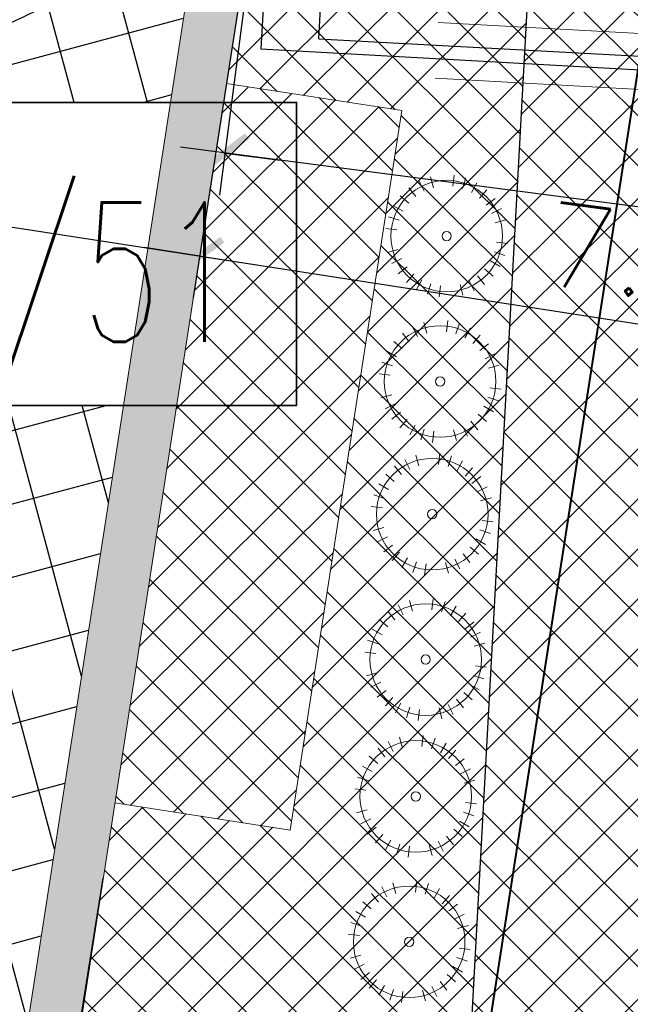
# Model space of a CAD drawing. Header units: metres. Extents: x 5515420 to 5516573, y 5683131 to 5683463.
# Tile 54 of 94: x 5516070.84 to 5516076.31, y 5683301.27 to 5683310.11. Entities that reach past the tile are written whole.
import ezdxf
from ezdxf import colors
from ezdxf.entities.mleader import LeaderData, LeaderLine
from ezdxf.enums import TextEntityAlignment as Align
from ezdxf.lldxf.tags import DXFTag
from ezdxf.math import Vec2, Vec3

# ---------------------------------------------------------------- set-up
doc = ezdxf.new("R2010")
doc.units = ezdxf.units.M
doc.linetypes.add('L_0_07', pattern=[2.25, 0.75, -0.5, 0, -0.5, 0, -0.5])
doc.layers.get('0').update_dxf_attribs({"linetype": 'CONTINUOUS', "lineweight": 18, "true_color": 0x000000})
doc.layers.get('Defpoints').update_dxf_attribs({"linetype": 'CONTINUOUS'})
for name, color, linetype in [('--EL_0', 240, 'CONTINUOUS'), ('--EL_KALBE_Nn', 240, '--LINIA_nN'), ('--EL_LEGENDA', 240, 'CONTINUOUS'), ('--EL_projektowane', 240, 'CONTINUOUS'), ('A-Budynek', 170, 'CONTINUOUS'), ('A-Budynek szraf', 170, 'CONTINUOUS'), ('A-Chodniki', 230, 'CONTINUOUS'), ('A-Nasadzenia', 7, 'CONTINUOUS'), ('A-Nawierzchnie', 41, 'CONTINUOUS'), ('A-Plac-Zabaw', 81, 'CONTINUOUS')]:
    doc.layers.add(name, color=color, linetype=linetype)
doc.layers.add('D-WYMIARY', color=7, linetype='CONTINUOUS', lineweight=15)
doc.layers.add('RR_gaz', color=40, linetype='CONTINUOUS', lineweight=40)
doc.layers.add('pzp', color=7, linetype='L_0_07', lineweight=35, true_color=0xd200d2)
doc.layers.get('0').off()
doc.styles.add('CP_ATTR', font='romans.shx', dxfattribs={"bigfont": '@extfont2.shx'})
doc.styles.get("Standard").update_dxf_attribs({"font": 'simplex.shx'})
tags = doc.linetypes.add('--LINIA_nN', pattern='A,0.5,-0.2,["nN",Standard,S=0.1,R=0,X=-0.1,Y=-0.05],-0.25', length=0.95).pattern_tags.tags
tags[6] = DXFTag(74, 10)
doc.dimstyles.get("Standard").update_dxf_attribs({"dimtxt": 0.18, "dimasz": 0.18, "dimexe": 0.18, "dimexo": 0.0625, "dimgap": 0.09, "dimtad": 0, "dimtih": 1, "dimtoh": 1, "dimdec": 4, "dimzin": 0, "dimdsep": 46, "dimtxsty": 'Standard', "dimcen": 0.09, "dimadec": 0, "dimazin": 0, "dimtfac": 1, "dimtdec": 4, "dimtofl": 0, "dimtmove": 0, "dimatfit": 3, "dimfxl": 1, "dimtolj": 1, "dimtzin": 0, "dimarcsym": 0})
pattern_1 = [(45, (0, 0), (-0.2245064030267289, 0.2245064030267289), []), (135, (0, 0), (-0.2245064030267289, -0.2245064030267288), [])]

# ---------------------------------------------------------------- blocks, each defined once
blk = doc.blocks.new('_ARCHTICK')
at = {"color": 0, "linetype": 'ByBlock', "lineweight": -2}
blk.add_line((0, 0), (-1, 0), dxfattribs=at)
blk.add_solid([(0.397747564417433, 0.3093592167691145), (0.3093592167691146, 0.397747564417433), (-0.3093592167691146, -0.397747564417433), (-0.397747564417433, -0.3093592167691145)], dxfattribs=at)
blk = doc.blocks.new('*D711')
at = {"layer": 'D-WYMIARY', "color": 14, "lineweight": -2}
for p, q in [((5516046.898735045, 5683315.945821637), (5516046.235063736, 5683311.666743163)), ((5516045.898030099, 5683312.103559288), (5516072.845841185, 5683307.924040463)), ((5516073.055997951, 5683311.888914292), (5516072.392326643, 5683307.609835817))]:
    blk.add_line(p, q, dxfattribs=at)
at = {"layer": 'Defpoints', "color": 0}
for p in [(5516046.954293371, 5683316.304038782), (5516073.111556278, 5683312.247131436), (5516072.450567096, 5683307.985346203)]:
    blk.add_point(p, dxfattribs=at)
at = {"layer": 'D-WYMIARY', "color": 14, "lineweight": -2, "xscale": 0.5, "yscale": 0.5, "zscale": 0.5}
for p, rotation in [((5516046.293304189, 5683312.042253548), 171.1838518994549), ((5516072.450567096, 5683307.985346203), 351.1838518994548)]:
    blk.add_blockref('_ARCHTICK', p, dxfattribs=dict(at, rotation=rotation))
at = {"layer": 'D-WYMIARY', "color": 50, "linetype": 'ByBlock', "insert": (5516059.306798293, 5683309.593821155), "char_height": 0.75, "attachment_point": 5, "rotation": 351.18385189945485}
blk.add_mtext('\\A1;26.5', dxfattribs=at)
blk = doc.blocks.new('*D712')
at = {"layer": 'D-WYMIARY', "color": 14, "lineweight": -2}
for p, q in [((5516073.055997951, 5683311.888914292), (5516072.392326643, 5683307.609835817)), ((5516072.055293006, 5683308.046651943), (5516090.982079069, 5683305.1111683)), ((5516090.532606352, 5683304.823023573), (5516090.528564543, 5683304.796963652))]:
    blk.add_line(p, q, dxfattribs=at)
at = {"layer": 'Defpoints', "color": 0}
for p in [(5516073.111556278, 5683312.247131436), (5516090.586804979, 5683305.17247404), (5516090.588164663, 5683305.18124072)]:
    blk.add_point(p, dxfattribs=at)
at = {"layer": 'D-WYMIARY', "color": 14, "lineweight": -2, "xscale": 0.5, "yscale": 0.5, "zscale": 0.5}
for p, rotation in [((5516072.450567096, 5683307.985346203), 171.1838518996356), ((5516090.586804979, 5683305.17247404), 351.1838518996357)]:
    blk.add_blockref('_ARCHTICK', p, dxfattribs=dict(at, rotation=rotation))
at = {"layer": 'D-WYMIARY', "color": 50, "linetype": 'ByBlock', "insert": (5516081.453548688, 5683306.158931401), "char_height": 0.75, "attachment_point": 5, "rotation": 351.1838518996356}
blk.add_mtext('\\A1;18.4', dxfattribs=at)
blk = doc.blocks.new('*D714')
at = {"layer": 'D-WYMIARY', "color": 14, "lineweight": -2}
for p, q in [((5516071.583479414, 5683302.405881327), (5516071.216403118, 5683300.110673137)), ((5516082.44065796, 5683300.669475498), (5516082.073581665, 5683298.374267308)), ((5516082.528573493, 5683298.686328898), (5516070.881434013, 5683300.549074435))]:
    blk.add_line(p, q, dxfattribs=at)
at = {"layer": 'Defpoints', "color": 0}
for p in [(5516071.640727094, 5683302.763832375), (5516082.497905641, 5683301.027426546), (5516071.27641448, 5683300.485904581)]:
    blk.add_point(p, dxfattribs=at)
at = {"layer": 'D-WYMIARY', "color": 14, "lineweight": -2, "xscale": 0.5, "yscale": 0.5, "zscale": 0.5}
for p, rotation in [((5516071.27641448, 5683300.485904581), 170.9135448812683), ((5516082.133593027, 5683298.749498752), 350.9135448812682)]:
    blk.add_blockref('_ARCHTICK', p, dxfattribs=dict(at, rotation=rotation))
at = {"layer": 'D-WYMIARY', "color": 50, "linetype": 'ByBlock', "insert": (5516076.637885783, 5683299.19803492), "char_height": 0.75, "attachment_point": 5, "rotation": 350.91354488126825}
blk.add_mtext('\\A1;11.0', dxfattribs=at)
blk = doc.blocks.new('*D718')
at = {"layer": 'D-WYMIARY', "color": 14, "lineweight": -2}
for p, q in [((5516073.064636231, 5683311.887680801), (5516072.62665516, 5683308.532343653)), ((5516080.500055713, 5683310.917115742), (5516080.062074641, 5683307.561778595)), ((5516080.507894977, 5683307.886808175), (5516072.279205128, 5683308.960920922))]:
    blk.add_line(p, q, dxfattribs=at)
at = {"layer": 'Defpoints', "color": 0}
for p in [(5516073.111556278, 5683312.247131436), (5516080.546975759, 5683311.276566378), (5516072.675840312, 5683308.909147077)]:
    blk.add_point(p, dxfattribs=at)
at = {"layer": 'D-WYMIARY', "color": 14, "lineweight": -2, "xscale": 0.5, "yscale": 0.5, "zscale": 0.5}
for p, rotation in [((5516072.675840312, 5683308.909147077), 172.5630781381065), ((5516080.111259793, 5683307.938582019), 352.5630781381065)]:
    blk.add_blockref('_ARCHTICK', p, dxfattribs=dict(at, rotation=rotation))
at = {"layer": 'D-WYMIARY', "color": 50, "linetype": 'ByBlock', "insert": (5516076.338540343, 5683308.002439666), "char_height": 0.75, "attachment_point": 5, "rotation": 352.5630781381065}
blk.add_mtext('\\A1;7.5', dxfattribs=at)

msp = doc.modelspace()

# ---------------------------------------------------------------- hatches: boundary and pattern name
at = {"layer": 'A-Budynek', "linetype": 'ByBlock'}
h = msp.add_hatch(color=256, dxfattribs=at)
h.paths.add_polyline_path([(5516047.346706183, 5683315.767557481), (5516072.575074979, 5683311.854718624), (5516069.857698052, 5683294.334194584), (5516044.629329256, 5683298.247033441)], flags=16)
h.paths.add_polyline_path([(5516063.053508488, 5683293.395949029), (5516062.687879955, 5683293.452656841), (5516062.917776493, 5683294.934934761), (5516057.354293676, 5683295.797813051), (5516057.124397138, 5683294.31553513), (5516056.758768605, 5683294.372242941), (5516056.988665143, 5683295.854520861), (5516051.425182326, 5683296.717399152), (5516051.195285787, 5683295.23512123), (5516050.829657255, 5683295.291829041), (5516051.059553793, 5683296.774106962), (5516044.606704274, 5683297.774923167), (5516044.376807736, 5683296.292645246), (5516044.011179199, 5683296.349353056), (5516044.241075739, 5683297.831630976), (5516044.092847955, 5683297.85462063), (5516046.954293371, 5683316.30403878), (5516053.920999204, 5683315.223525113), (5516053.96104948, 5683315.520900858), (5516054.332603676, 5683315.463275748), (5516054.286624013, 5683315.16681788), (5516065.779654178, 5683313.384285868), (5516065.826357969, 5683313.682691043), (5516066.191521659, 5683313.6252744), (5516066.144886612, 5683313.327639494), (5516073.111556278, 5683312.247131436), (5516070.250110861, 5683293.797713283), (5516070.101883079, 5683293.820702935), (5516069.871986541, 5683292.338425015), (5516069.506358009, 5683292.395132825), (5516069.736254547, 5683293.877410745), (5516063.283405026, 5683294.878226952)])
at = {"layer": 'A-Budynek szraf', "linetype": 'ByBlock', "transparency": 33554687}
h = msp.add_hatch(dxfattribs=at)
h.set_pattern_fill('ANSI37', color=256, scale=0.2, angle=59.99999999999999, style=0)
h.set_pattern_definition([(105, (-191.2213894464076, 9.313225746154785e-10), (-0.6133628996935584, -0.1643500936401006), []), (194.9999999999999, (-191.2213894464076, 9.313225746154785e-10), (0.1643500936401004, -0.6133628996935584), [])])
h.paths.add_polyline_path([(5516072.188769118, 5683309.363978), (5516067.782111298, 5683309.363978), (5516067.782111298, 5683306.64545265), (5516071.767134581, 5683306.645452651), (5516069.857698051, 5683294.334194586), (5516044.629329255, 5683298.247033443), (5516047.346706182, 5683315.767557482), (5516072.575074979, 5683311.854718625)])
h.paths.add_polyline_path([(5516054.454114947, 5683304.922500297), (5516060.695085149, 5683304.922500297), (5516060.695085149, 5683303.164174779), (5516054.454114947, 5683303.164174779)], flags=16)
at = {"layer": 'A-Nawierzchnie', "linetype": 'ByBlock', "true_color": 0xb7e0ab, "transparency": 33554687}
h = msp.add_hatch(dxfattribs=at)
h.set_pattern_fill('ANSI37', color=9, scale=0.1, style=0)
h.set_pattern_definition([(45, (615.2743167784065, 129.3192508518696), (-0.2245064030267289, 0.2245064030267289), []), (135, (615.2743167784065, 129.3192508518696), (-0.2245064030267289, -0.2245064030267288), [])])
h.paths.add_polyline_path([(5516099.6639383, 5683319.509563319), (5516093.18050492, 5683320.492467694, 0.02400827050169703), (5516090.889116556, 5683320.728043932), (5516071.666547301, 5683321.775596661, -0.02484724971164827), (5516069.295594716, 5683322.023371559), (5516062.302756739, 5683323.108692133, -0.3638266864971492), (5516061.032989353, 5683324.559218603), (5516063.231110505, 5683324.230619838), (5516064.490548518, 5683332.646905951), (5516062.29494606, 5683332.975128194), (5516065.4430103, 5683353.379441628, 0.414213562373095), (5516062.9339508, 5683356.800643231), (5516050.08979864, 5683358.776220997, 0.4141947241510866), (5516046.668626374, 5683356.267352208), (5516042.257273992, 5683327.598946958, 0.4142317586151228), (5516044.766305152, 5683324.177561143), (5516053.343595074, 5683322.858275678, -0.02007901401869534), (5516053.579985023, 5683322.812134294), (5516052.668604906, 5683316.935679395), (5516054.150876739, 5683316.705803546), (5516053.920999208, 5683315.223525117), (5516046.954293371, 5683316.304038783), (5516046.53358273, 5683313.591470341), (5516044.962368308, 5683313.835160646), (5516043.961552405, 5683307.382313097), (5516045.532766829, 5683307.138622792), (5516044.092847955, 5683297.854620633), (5516044.241075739, 5683297.831630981), (5516044.011179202, 5683296.349353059), (5516069.871986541, 5683292.33842502), (5516070.101883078, 5683293.820702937), (5516070.250110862, 5683293.797713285), (5516071.690029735, 5683303.081715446), (5516073.26124416, 5683302.838025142), (5516074.262060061, 5683309.290872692), (5516072.690845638, 5683309.534562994), (5516073.111556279, 5683312.247131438), (5516066.144886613, 5683313.327639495), (5516066.374772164, 5683314.809910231), (5516068.140582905, 5683314.536067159), (5516068.712784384, 5683314.452779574), (5516069.444190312, 5683314.361830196), (5516070.42180041, 5683314.267207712), (5516071.256411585, 5683314.210627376), (5516075.58645081, 5683313.974792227), (5516074.85022779, 5683300.465115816), (5516082.256583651, 5683299.380121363), (5516080.796957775, 5683289.416467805), (5516090.875183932, 5683287.94005766), (5516092.610210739, 5683299.78364581), (5516076.426464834, 5683302.154484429), (5516076.852947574, 5683309.980433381), (5516087.948828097, 5683309.370979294), (5516088.305421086, 5683315.861425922), (5516090.617040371, 5683315.735451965, -0.02400827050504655), (5516092.431056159, 5683315.548954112), (5516098.599416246, 5683314.613815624), (5516098.31852322, 5683313.306826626), (5516091.99430035, 5683314.28274265), (5516090.39067605, 5683303.90295513), (5516099.094000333, 5683302.561238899), (5516096.496908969, 5683285.74680292), (5516069.794551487, 5683289.86845434), (5516048.342630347, 5683290.09877717), (5516034.965910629, 5683291.963955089), (5516037.042734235, 5683305.715577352), (5516039.999341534, 5683324.308768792), (5516043.122031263, 5683343.075807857), (5516045.796543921, 5683360.442185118), (5516068.332659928, 5683356.975872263), (5516067.979837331, 5683322.47700484), (5516099.929928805, 5683320.735853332)])
at = {"layer": 'A-Nawierzchnie', "linetype": 'ByBlock', "true_color": 0xf8e4d3, "transparency": 33554687}
h = msp.add_hatch(dxfattribs=at)
h.set_pattern_fill('ANSI37', color=254, scale=0.1, style=0)
h.set_pattern_definition(pattern_1)
h.paths.add_polyline_path([(5516054.150876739, 5683316.705803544), (5516052.668606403, 5683316.935689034), (5516053.580017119, 5683322.812341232, -0.1353740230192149), (5516054.979079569, 5683322.045883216), (5516054.150884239, 5683316.705792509)])
h.paths.add_polyline_path([(5516075.58643011, 5683313.974658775), (5516074.85022779, 5683300.465115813), (5516082.256583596, 5683299.380121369), (5516082.531984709, 5683301.260056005), (5516076.426464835, 5683302.154484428), (5516076.852947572, 5683309.98043338), (5516087.948828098, 5683309.370979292), (5516088.035863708, 5683310.868452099), (5516076.93431231, 5683311.47347454), (5516077.165830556, 5683315.390813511), (5516071.338034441, 5683315.708404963, -0.02490027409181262), (5516068.360565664, 5683316.019882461), (5516062.320855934, 5683316.956554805), (5516062.090966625, 5683315.474323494), (5516068.130859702, 5683314.537575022, 0.02482606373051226), (5516071.256411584, 5683314.210627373), (5516075.586450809, 5683313.974792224)])
at = {"layer": 'A-Nawierzchnie', "linetype": 'ByBlock', "true_color": 0xdbccb0, "transparency": 33554687}
h = msp.add_hatch(dxfattribs=at)
h.set_pattern_fill('ANSI37', color=9, scale=0.1, style=0)
h.set_pattern_definition(pattern_1)
h.paths.add_polyline_path([(5516074.262060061, 5683309.290872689), (5516072.690845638, 5683309.534562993), (5516071.690029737, 5683303.081715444), (5516073.261244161, 5683302.838025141)])

# ---------------------------------------------------------------- linework, layer by layer
at = {"layer": '--EL_KALBE_Nn', "linetype": '--LINIA_nN', "ltscale": 10, "elevation": -1.211976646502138}
msp.add_lwpolyline([(5516073.518719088, 5683309.935185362), (5516073.649218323, 5683312.345795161)], dxfattribs=at)
at = {"layer": '--EL_KALBE_Nn', "linetype": '--LINIA_nN', "ltscale": 10}
msp.add_lwpolyline([(5516073.054680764, 5683310.841560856), (5516072.999301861, 5683309.845284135)], dxfattribs=at)
at = {"layer": '--EL_LEGENDA', "linetype": '--LINIA_nN', "ltscale": 5, "elevation": -1.211976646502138}
msp.add_lwpolyline([(5516073.518719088, 5683309.935185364), (5516090.057866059, 5683309.039832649)], dxfattribs=at)
at = {"layer": '--EL_LEGENDA', "linetype": '--LINIA_nN', "ltscale": 5}
msp.add_lwpolyline([(5516072.999301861, 5683309.845284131), (5516089.339077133, 5683308.937023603)], dxfattribs=at)
at = {"layer": '--EL_projektowane', "lineweight": 5}
for p, q in [((5516074.587446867, 5683310.07944314), (5516090.072967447, 5683309.237829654)), ((5516074.560312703, 5683309.580179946), (5516090.045833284, 5683308.738566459))]:
    msp.add_line(p, q, dxfattribs=at)
at = {"layer": 'A-Budynek', "linetype": 'Continuous', "lineweight": 13}
for points in [[(5516044.011179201, 5683296.349353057), (5516044.241075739, 5683297.831630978), (5516044.092847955, 5683297.854620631), (5516046.954293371, 5683316.304038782), (5516053.920999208, 5683315.223525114), (5516053.96104948, 5683315.520900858), (5516054.332603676, 5683315.463275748), (5516054.286624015, 5683315.166817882), (5516065.779654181, 5683313.384285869), (5516065.826357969, 5683313.682691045), (5516066.191521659, 5683313.625274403), (5516066.144886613, 5683313.327639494), (5516073.111556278, 5683312.247131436), (5516070.250110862, 5683293.797713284), (5516070.101883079, 5683293.820702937), (5516069.871986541, 5683292.338425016)], [(5516047.346706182, 5683315.767557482), (5516072.575074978, 5683311.854718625), (5516069.857698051, 5683294.334194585), (5516044.629329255, 5683298.247033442)]]:
    msp.add_lwpolyline(points, close=True, dxfattribs=at)
msp.add_lwpolyline([(5516072.690845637, 5683309.534562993), (5516074.262060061, 5683309.290872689), (5516073.261244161, 5683302.838025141), (5516071.690029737, 5683303.081715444)], dxfattribs=at)
at = {"layer": 'A-Chodniki'}
msp.add_line((5516075.586450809, 5683313.974792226), (5516074.85022779, 5683300.465115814), dxfattribs=at)
at = {"layer": 'A-Nasadzenia', "color": 72, "linetype": 'Continuous', "lineweight": 13}
for p, q in [((5516074.461333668, 5683308.567044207), (5516074.416483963, 5683308.65642264)), ((5516074.543677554, 5683308.598689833), (5516074.517126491, 5683308.695100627)), ((5516074.718799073, 5683308.611388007), (5516074.731163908, 5683308.710620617)), ((5516074.804846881, 5683308.591952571), (5516074.83633345, 5683308.686866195)), ((5516074.885449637, 5683308.556103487), (5516074.93484793, 5683308.643050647)), ((5516074.386745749, 5683308.519942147), (5516074.325320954, 5683308.598853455)), ((5516074.957509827, 5683308.505218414), (5516075.022921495, 5683308.58085778)), ((5516074.322780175, 5683308.45919376), (5516074.247140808, 5683308.524605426)), ((5516075.018258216, 5683308.441252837), (5516075.097169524, 5683308.502677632)), ((5516074.271895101, 5683308.387133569), (5516074.18494794, 5683308.436531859)), ((5516075.065360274, 5683308.366664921), (5516075.154738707, 5683308.411514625)), ((5516074.236046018, 5683308.306530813), (5516074.141132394, 5683308.338017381)), ((5516075.0970059, 5683308.284321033), (5516075.193416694, 5683308.310872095)), ((5516074.216610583, 5683308.220483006), (5516074.117377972, 5683308.232847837)), ((5516075.109704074, 5683308.109199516), (5516075.208936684, 5683308.096834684)), ((5516074.229308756, 5683308.045361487), (5516074.13289796, 5683308.018810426)), ((5516075.090268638, 5683308.023151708), (5516075.185182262, 5683307.991665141)), ((5516074.260954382, 5683307.9630176), (5516074.171575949, 5683307.918167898)), ((5516075.054419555, 5683307.942548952), (5516075.141366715, 5683307.893150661)), ((5516074.30805644, 5683307.888429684), (5516074.229145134, 5683307.827004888)), ((5516075.003534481, 5683307.870488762), (5516075.07917385, 5683307.805077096)), ((5516074.368804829, 5683307.824464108), (5516074.303393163, 5683307.74882474)), ((5516074.440865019, 5683307.773579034), (5516074.391466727, 5683307.686631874)), ((5516074.86498099, 5683307.762638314), (5516074.909830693, 5683307.673259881)), ((5516074.939568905, 5683307.809740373), (5516075.000993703, 5683307.730829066)), ((5516074.521467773, 5683307.737729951), (5516074.489981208, 5683307.642816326)), ((5516074.607515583, 5683307.718294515), (5516074.595150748, 5683307.619061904)), ((5516074.782637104, 5683307.730992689), (5516074.809188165, 5683307.634581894)), ((5516074.485068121, 5683307.294629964), (5516074.458517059, 5683307.391040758)), ((5516074.660189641, 5683307.307328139), (5516074.672554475, 5683307.406560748)), ((5516074.402724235, 5683307.262984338), (5516074.35787453, 5683307.352362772)), ((5516074.746237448, 5683307.287892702), (5516074.777724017, 5683307.382806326)), ((5516074.826840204, 5683307.252043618), (5516074.876238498, 5683307.338990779)), ((5516074.264170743, 5683307.155133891), (5516074.188531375, 5683307.220545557)), ((5516074.328136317, 5683307.215882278), (5516074.266711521, 5683307.294793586)), ((5516074.898900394, 5683307.201158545), (5516074.964312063, 5683307.276797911)), ((5516074.213285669, 5683307.083073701), (5516074.126338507, 5683307.132471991)), ((5516074.959648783, 5683307.137192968), (5516075.038560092, 5683307.198617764)), ((5516075.006750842, 5683307.062605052), (5516075.096129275, 5683307.107454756)), ((5516074.177436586, 5683307.002470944), (5516074.082522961, 5683307.033957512)), ((5516075.038396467, 5683306.980261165), (5516075.134807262, 5683307.006812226)), ((5516074.15800115, 5683306.916423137), (5516074.05876854, 5683306.928787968)), ((5516075.051094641, 5683306.805139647), (5516075.150327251, 5683306.792774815)), ((5516074.170699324, 5683306.741301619), (5516074.074288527, 5683306.714750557)), ((5516075.031659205, 5683306.719091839), (5516075.12657283, 5683306.687605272)), ((5516074.202344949, 5683306.658957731), (5516074.112966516, 5683306.614108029)), ((5516074.995810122, 5683306.638489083), (5516075.082757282, 5683306.589090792)), ((5516074.249447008, 5683306.584369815), (5516074.170535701, 5683306.522945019)), ((5516074.310195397, 5683306.520404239), (5516074.24478373, 5683306.444764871)), ((5516074.944925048, 5683306.566428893), (5516075.020564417, 5683306.501017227)), ((5516074.382255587, 5683306.469519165), (5516074.332857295, 5683306.382572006)), ((5516074.462858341, 5683306.433670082), (5516074.431371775, 5683306.338756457)), ((5516074.724027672, 5683306.42693282), (5516074.750578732, 5683306.330522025)), ((5516074.806371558, 5683306.458578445), (5516074.851221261, 5683306.369200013)), ((5516074.880959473, 5683306.505680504), (5516074.94238427, 5683306.426769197)), ((5516074.54890615, 5683306.414234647), (5516074.536541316, 5683306.315002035)), ((5516074.332002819, 5683306.072806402), (5516074.287153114, 5683306.162184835)), ((5516074.414346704, 5683306.104452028), (5516074.387795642, 5683306.200862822)), ((5516074.589468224, 5683306.117150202), (5516074.601833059, 5683306.216382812)), ((5516074.675516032, 5683306.097714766), (5516074.707002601, 5683306.19262839)), ((5516074.2574149, 5683306.025704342), (5516074.195990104, 5683306.10461565)), ((5516074.756118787, 5683306.061865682), (5516074.805517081, 5683306.148812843)), ((5516074.828178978, 5683306.010980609), (5516074.893590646, 5683306.086619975)), ((5516074.193449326, 5683305.964955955), (5516074.117809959, 5683306.030367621)), ((5516074.888927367, 5683305.947015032), (5516074.967838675, 5683306.008439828)), ((5516074.142564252, 5683305.892895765), (5516074.05561709, 5683305.942294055)), ((5516074.936029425, 5683305.872427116), (5516075.025407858, 5683305.91727682)), ((5516074.106715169, 5683305.812293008), (5516074.011801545, 5683305.843779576)), ((5516074.967675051, 5683305.790083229), (5516075.064085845, 5683305.81663429)), ((5516074.087279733, 5683305.726245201), (5516073.988047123, 5683305.738610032)), ((5516074.099977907, 5683305.551123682), (5516074.003567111, 5683305.524572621)), ((5516074.980373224, 5683305.614961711), (5516075.079605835, 5683305.602596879)), ((5516074.131623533, 5683305.468779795), (5516074.042245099, 5683305.423930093)), ((5516074.925088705, 5683305.448311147), (5516075.012035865, 5683305.398912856)), ((5516074.960937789, 5683305.528913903), (5516075.055851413, 5683305.497427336)), ((5516074.178725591, 5683305.394191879), (5516074.099814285, 5683305.332767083)), ((5516074.874203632, 5683305.376250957), (5516074.949843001, 5683305.310839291)), ((5516074.23947398, 5683305.330226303), (5516074.174062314, 5683305.254586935)), ((5516074.31153417, 5683305.279341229), (5516074.262135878, 5683305.192394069)), ((5516074.810238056, 5683305.315502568), (5516074.871662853, 5683305.236591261)), ((5516074.392136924, 5683305.243492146), (5516074.360650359, 5683305.148578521)), ((5516074.478184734, 5683305.22405671), (5516074.465819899, 5683305.124824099)), ((5516074.653306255, 5683305.236754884), (5516074.679857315, 5683305.140344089)), ((5516074.735650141, 5683305.268400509), (5516074.780499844, 5683305.179022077)), ((5516074.273393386, 5683304.768746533), (5516074.228543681, 5683304.858124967)), ((5516074.355737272, 5683304.800392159), (5516074.329186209, 5683304.896802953)), ((5516074.530858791, 5683304.813090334), (5516074.543223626, 5683304.912322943)), ((5516074.616906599, 5683304.793654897), (5516074.648393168, 5683304.888568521)), ((5516074.697509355, 5683304.757805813), (5516074.746907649, 5683304.844752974)), ((5516074.198805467, 5683304.721644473), (5516074.137380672, 5683304.800555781)), ((5516074.769569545, 5683304.70692074), (5516074.834981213, 5683304.782560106)), ((5516074.134839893, 5683304.660896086), (5516074.059200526, 5683304.726307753)), ((5516074.830317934, 5683304.642955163), (5516074.909229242, 5683304.704379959)), ((5516074.083954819, 5683304.588835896), (5516073.997007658, 5683304.638234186)), ((5516074.877419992, 5683304.568367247), (5516074.966798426, 5683304.613216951)), ((5516074.048105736, 5683304.508233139), (5516073.953192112, 5683304.539719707)), ((5516074.909065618, 5683304.48602336), (5516075.005476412, 5683304.512574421)), ((5516074.028670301, 5683304.422185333), (5516073.92943769, 5683304.434550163)), ((5516074.921763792, 5683304.310901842), (5516075.020996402, 5683304.29853701)), ((5516074.041368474, 5683304.247063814), (5516073.944957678, 5683304.220512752)), ((5516074.902328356, 5683304.224854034), (5516074.99724198, 5683304.193367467)), ((5516074.0730141, 5683304.164719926), (5516073.983635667, 5683304.119870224)), ((5516074.866479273, 5683304.144251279), (5516074.953426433, 5683304.094852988)), ((5516074.120116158, 5683304.09013201), (5516074.041204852, 5683304.028707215)), ((5516074.815594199, 5683304.072191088), (5516074.891233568, 5683304.006779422)), ((5516074.180864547, 5683304.026166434), (5516074.115452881, 5683303.950527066)), ((5516074.252924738, 5683303.975281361), (5516074.203526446, 5683303.888334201)), ((5516074.677040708, 5683303.96434064), (5516074.721890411, 5683303.874962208)), ((5516074.751628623, 5683304.011442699), (5516074.813053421, 5683303.932531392)), ((5516074.333527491, 5683303.939432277), (5516074.302040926, 5683303.844518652)), ((5516074.419575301, 5683303.919996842), (5516074.407210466, 5683303.820764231)), ((5516074.594696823, 5683303.932695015), (5516074.621247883, 5683303.83628422)), ((5516074.441661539, 5683303.585960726), (5516074.454026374, 5683303.685193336)), ((5516074.184196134, 5683303.541616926), (5516074.139346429, 5683303.630995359)), ((5516074.26654002, 5683303.573262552), (5516074.239988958, 5683303.669673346)), ((5516074.527709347, 5683303.56652529), (5516074.559195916, 5683303.661438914)), ((5516074.608312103, 5683303.530676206), (5516074.657710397, 5683303.617623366)), ((5516074.109608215, 5683303.494514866), (5516074.04818342, 5683303.573426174)), ((5516074.680372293, 5683303.479791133), (5516074.745783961, 5683303.555430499)), ((5516074.045642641, 5683303.433766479), (5516073.970003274, 5683303.499178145)), ((5516074.741120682, 5683303.415825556), (5516074.82003199, 5683303.477250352)), ((5516073.994757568, 5683303.361706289), (5516073.907810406, 5683303.411104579)), ((5516074.78822274, 5683303.34123764), (5516074.877601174, 5683303.386087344)), ((5516073.958908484, 5683303.281103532), (5516073.86399486, 5683303.3125901)), ((5516074.819868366, 5683303.258893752), (5516074.91627916, 5683303.285444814)), ((5516073.939473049, 5683303.195055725), (5516073.840240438, 5683303.207420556)), ((5516074.83256654, 5683303.083772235), (5516074.93179915, 5683303.071407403)), ((5516073.952171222, 5683303.019934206), (5516073.855760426, 5683302.993383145)), ((5516074.813131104, 5683302.997724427), (5516074.908044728, 5683302.96623786)), ((5516073.983816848, 5683302.937590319), (5516073.894438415, 5683302.892740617)), ((5516074.777282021, 5683302.917121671), (5516074.864229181, 5683302.86772338)), ((5516074.030918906, 5683302.863002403), (5516073.9520076, 5683302.801577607)), ((5516074.091667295, 5683302.799036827), (5516074.026255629, 5683302.723397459)), ((5516074.726396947, 5683302.845061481), (5516074.802036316, 5683302.779649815)), ((5516074.163727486, 5683302.748151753), (5516074.114329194, 5683302.661204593)), ((5516074.244330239, 5683302.71230267), (5516074.212843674, 5683302.617389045)), ((5516074.587843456, 5683302.737211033), (5516074.632693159, 5683302.6478326)), ((5516074.662431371, 5683302.784313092), (5516074.723856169, 5683302.705401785)), ((5516074.330378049, 5683302.692867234), (5516074.318013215, 5683302.593634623)), ((5516074.505499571, 5683302.705565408), (5516074.532050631, 5683302.609154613)), ((5516074.207930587, 5683302.269202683), (5516074.181379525, 5683302.365613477)), ((5516074.383052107, 5683302.281900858), (5516074.395416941, 5683302.381133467)), ((5516074.469099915, 5683302.262465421), (5516074.500586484, 5683302.357379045)), ((5516074.050998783, 5683302.190454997), (5516073.989573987, 5683302.269366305)), ((5516074.125586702, 5683302.237557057), (5516074.080736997, 5683302.326935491)), ((5516074.54970267, 5683302.226616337), (5516074.599100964, 5683302.313563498)), ((5516073.987033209, 5683302.12970661), (5516073.911393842, 5683302.195118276)), ((5516074.621762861, 5683302.175731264), (5516074.687174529, 5683302.25137063)), ((5516073.936148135, 5683302.05764642), (5516073.849200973, 5683302.10704471)), ((5516074.68251125, 5683302.111765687), (5516074.761422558, 5683302.173190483)), ((5516073.900299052, 5683301.977043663), (5516073.805385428, 5683302.008530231)), ((5516074.729613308, 5683302.037177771), (5516074.818991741, 5683302.082027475)), ((5516074.761258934, 5683301.954833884), (5516074.857669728, 5683301.981384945)), ((5516073.880863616, 5683301.890995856), (5516073.781631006, 5683301.903360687)), ((5516074.773957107, 5683301.779712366), (5516074.873189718, 5683301.767347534)), ((5516073.89356179, 5683301.715874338), (5516073.797150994, 5683301.689323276)), ((5516074.754521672, 5683301.693664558), (5516074.849435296, 5683301.662177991)), ((5516073.925207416, 5683301.63353045), (5516073.835828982, 5683301.588680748)), ((5516074.718672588, 5683301.613061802), (5516074.805619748, 5683301.563663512)), ((5516073.972309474, 5683301.558942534), (5516073.893398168, 5683301.497517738)), ((5516074.033057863, 5683301.494976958), (5516073.967646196, 5683301.41933759)), ((5516074.603821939, 5683301.480253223), (5516074.665246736, 5683301.401341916)), ((5516074.667787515, 5683301.541001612), (5516074.743426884, 5683301.475589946)), ((5516074.105118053, 5683301.444091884), (5516074.055719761, 5683301.357144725)), ((5516074.185720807, 5683301.408242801), (5516074.154234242, 5683301.313329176)), ((5516074.271768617, 5683301.388807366), (5516074.259403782, 5683301.289574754)), ((5516074.446890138, 5683301.401505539), (5516074.473441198, 5683301.305094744)), ((5516074.529234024, 5683301.433151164), (5516074.574083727, 5683301.343772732))]:
    msp.add_line(p, q, dxfattribs=at)
for centre, radius in [((5516074.663157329, 5683308.164841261), 0.4999999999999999), ((5516074.663157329, 5683308.164841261), 0.04153790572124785), ((5516074.604547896, 5683306.860781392), 0.4999999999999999), ((5516074.604547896, 5683306.860781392), 0.04153790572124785), ((5516074.53382648, 5683305.670603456), 0.4999999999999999), ((5516074.53382648, 5683305.670603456), 0.04153790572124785), ((5516074.475217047, 5683304.366543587), 0.4999999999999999), ((5516074.475217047, 5683304.366543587), 0.04153790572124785), ((5516074.386019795, 5683303.13941398), 0.4999999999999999), ((5516074.386019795, 5683303.13941398), 0.04153790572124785), ((5516074.327410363, 5683301.835354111), 0.4999999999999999), ((5516074.327410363, 5683301.835354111), 0.04153790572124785)]:
    msp.add_circle(centre, radius, dxfattribs=at)
at = {"layer": 'A-Plac-Zabaw', "linetype": 'ByBlock'}
msp.add_line((5516075.37320357, 5683310.061710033), (5516075.37320357, 5683310.061710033), dxfattribs=at)
at = {"layer": 'pzp', "color": 1, "linetype": 'ByBlock'}
msp.add_lwpolyline([(5516067.782111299, 5683309.363978), (5516073.318793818, 5683309.363978), (5516073.318793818, 5683306.64545265), (5516067.782111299, 5683306.64545265)], close=True, dxfattribs=at)
at = {"layer": 'RR_gaz'}
msp.add_line((5516074.683423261, 5683298.730350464), (5516077.123197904, 5683314.461009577), dxfattribs=at)

# ---------------------------------------------------------------- texts
at = {"layer": 'pzp', "color": 1, "linetype": 'Continuous', "lineweight": 35, "width": 0.66}
msp.add_text('223/51', height=1.25, dxfattribs=at).set_placement((5516068.497038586, 5683308.466719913), align=Align.TOP_LEFT)

# ---------------------------------------------------------------- dimensions: what is measured, and where the dimension line sits
at = {"layer": 'D-WYMIARY'}
for p1, p2, distance, picture, middle in [((5516046.954293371, 5683316.304038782), (5516073.111556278, 5683312.247131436), -4.312739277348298, '*D711', (5516059.306798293, 5683309.593821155)), ((5516080.546975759, 5683311.276566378), (5516073.111556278, 5683312.247131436), 3.366301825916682, '*D718', (5516076.338540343, 5683308.002439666)), ((5516082.497905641, 5683301.027426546), (5516071.640727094, 5683302.763832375), 2.3068763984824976, '*D714', (5516076.637885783, 5683299.19803492))]:
    dim = msp.add_aligned_dim(p1=p1, p2=p2, distance=distance, dimstyle='Standard', override={"dimtxt": 0.75, "dimasz": 0.5, "dimexe": 0.3800000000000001, "dimexo": 0.3625, "dimgap": 0.05, "dimtad": 2, "dimtih": 0, "dimdec": 1, "dimblk": 'ARCHTICK', "dimblk1": 'ARCHTICK', "dimblk2": 'ARCHTICK', "dimdle": 0.4, "dimclrd": 14, "dimclre": 14, "dimclrt": 50, "dimtvp": 0.3}, dxfattribs=at)
    dim.commit()
    dim.dimension.update_dxf_attribs({"geometry": picture, "text_midpoint": middle})
dim = msp.add_linear_dim(base=(5516090.586804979, 5683305.17247404), p1=(5516073.111556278, 5683312.247131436), p2=(5516090.588164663, 5683305.18124072), angle=351.18385189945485, dimstyle='Standard', override={"dimtxt": 0.75, "dimasz": 0.5, "dimexe": 0.3800000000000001, "dimexo": 0.3625, "dimgap": 0.05, "dimtad": 2, "dimtih": 0, "dimdec": 1, "dimblk": 'ARCHTICK', "dimblk1": 'ARCHTICK', "dimblk2": 'ARCHTICK', "dimdle": 0.4, "dimclrd": 14, "dimclre": 14, "dimclrt": 50, "dimtvp": 0.3}, dxfattribs=at)
dim.commit()
dim.dimension.update_dxf_attribs({"geometry": '*D712', "text_midpoint": (5516081.453548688, 5683306.158931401)})

# ---------------------------------------------------------------- next in the draw order: leaders
at = {"layer": '--EL_0', "lineweight": 13}
ml = msp.add_multileader_mtext('Standard', dxfattribs=at)
ml.set_content('{\\W0.7;Rozdzielnica ładowania pojazdów elektrycznych \\C255;REV}', color=256, style='CP_ATTR')
ml.set_leader_properties()
ml.build(insert=Vec2(0, 0))
ml.multileader.update_dxf_attribs({"leader_type": 2, "has_text_frame": 1, "text_left_attachment_type": 2, "text_right_attachment_type": 2, "dogleg_length": 5.000000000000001e-07, "arrow_head_size": 0.5})
ctx = ml.context
ctx.base_point, ctx.char_height, ctx.arrow_head_size, ctx.landing_gap_size, ctx.plane_origin = Vec3(5516043.481234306, 5683308.719454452), 0.75, 0.5, 0.25, Vec3(5516062.698120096, 5683325.894977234)
ctx.left_attachment, ctx.right_attachment, ctx.text_align_type = 2, 2, 2
notes = []
notes.append((ctx, [(0, (1, 1, 0), (5516064.931234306, 5683308.720704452), (-1, 0), 0.05, [(0, [(5516072.928157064, 5683311.064572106), (5516068.503608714, 5683309.173507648)], 0, [])])]))
ctx.mtext.insert, ctx.mtext.alignment, ctx.mtext.line_spacing_factor, ctx.mtext.flow_direction = Vec3(5516064.631234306, 5683309.219454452), 3, 0.9, 5
ctx.mtext.has_bg_fill, ctx.mtext.bg_color, ctx.mtext.bg_scale_factor, ctx.mtext.bg_transparency, ctx.mtext.use_window_bg_color = 1, -1027028792, 1.5, 0, 1
for ctx, leaders in notes:
    for number, flags, end, landing, length, lines in leaders:
        leader = LeaderData()
        leader.index, (leader.has_last_leader_line, leader.has_dogleg_vector, leader.attachment_direction) = number, flags
        leader.last_leader_point, leader.dogleg_vector, leader.dogleg_length = Vec3(end), Vec3(landing), length
        for number, points, colour, breaks in lines:
            line = LeaderLine()
            line.index, line.vertices, line.color, line.breaks = number, Vec3.list(points), colors.encode_raw_color(colour), breaks
            leader.lines.append(line)
        ctx.leaders.append(leader)

doc.saveas('drawing.dxf')
